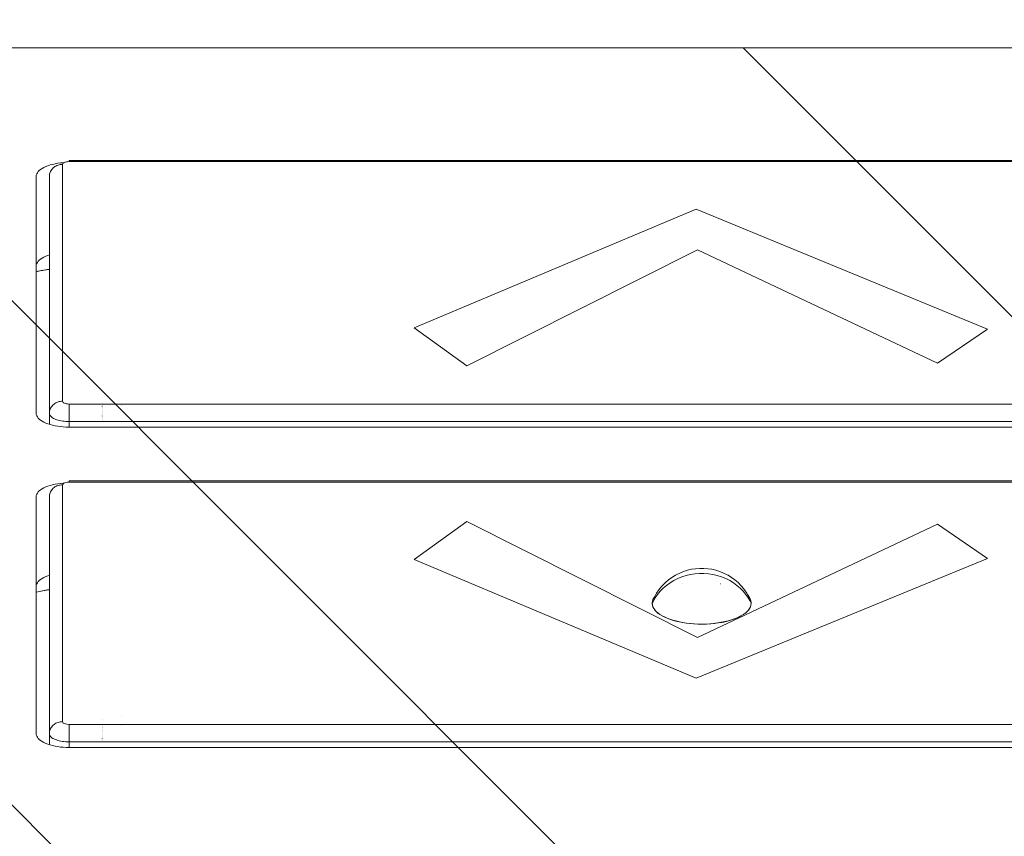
# Model space of a CAD drawing. Header units: inches. Extents: x -416 to -272, y -73 to 47.
# Tile 71 of 206: x -407.195 to -406.607, y 16.521 to 17.009. Entities that reach past the tile are written whole.
import ezdxf

# ---------------------------------------------------------------- set-up
doc = ezdxf.new("R2010")
doc.units = ezdxf.units.IN
doc.header["$LTSCALE"] = 32
doc.header["$MEASUREMENT"] = 0
doc.linetypes.add('Dash Style-1', pattern=[0.083328, 0.041656, -0.041672])
for name, color, linetype, lineweight in [('DashLineFill', 7, 'Dash Style-1', 13), ('Drawing', 7, 'Continuous', 18), ('None', 7, 'Continuous', 18), ('SolidLine', 7, 'Continuous', 15)]:
    doc.layers.add(name, color=color, linetype=linetype, lineweight=lineweight)

# ---------------------------------------------------------------- blocks, each defined once
blk = doc.blocks.new('TiMotion_Handset (2D)')
at = {"layer": 'DashLineFill', "linetype": 'Continuous', "lineweight": 13}
h = blk.add_hatch(dxfattribs=at)
h.set_pattern_fill('Steel', color=253, style=0, pattern_type=2)
h.set_pattern_definition([(45, (0, 0), (-1.61301565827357, 1.935715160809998), []), (45, (-1.0608, 1.0608), (-0.4723460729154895, 0.4167612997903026), [])])
h.paths.add_polyline_path([(-0.5650679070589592, 2.440944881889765), (-0.5636889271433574, 2.443168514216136), (-0.5621892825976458, 2.445271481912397), (-0.5605689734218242, 2.447253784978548), (-0.5588279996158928, 2.449115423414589), (-0.5569663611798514, 2.45085639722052), (-0.5549840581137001, 2.452476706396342), (-0.5528810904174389, 2.453976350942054), (-0.5506574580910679, 2.455355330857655), (-0.5483514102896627, 2.456591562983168), (-0.5460011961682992, 2.457662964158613), (-0.543606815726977, 2.458569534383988), (-0.5411682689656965, 2.459311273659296), (-0.5386855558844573, 2.459888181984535), (-0.5361586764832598, 2.460300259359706), (-0.5335876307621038, 2.460547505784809), (-0.5309724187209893, 2.460629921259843), (0.4425815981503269, 2.460629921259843), (0.4451968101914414, 2.460547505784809), (0.4477678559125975, 2.460300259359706), (0.450294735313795, 2.459888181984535), (0.4527774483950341, 2.459311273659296), (0.4552159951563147, 2.458569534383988), (0.4576103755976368, 2.457662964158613), (0.4599605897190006, 2.456591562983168), (0.4622666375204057, 2.455355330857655), (0.4644902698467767, 2.453976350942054), (0.4665932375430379, 2.452476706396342), (0.4685755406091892, 2.45085639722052), (0.4704371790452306, 2.449115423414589), (0.472178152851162, 2.447253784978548), (0.4737984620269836, 2.445271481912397), (0.4752981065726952, 2.443168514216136), (0.4766770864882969, 2.440944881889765), (0.4779133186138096, 2.43863883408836), (0.478984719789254, 2.436288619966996), (0.47989129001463, 2.433894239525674), (0.4806330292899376, 2.431455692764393), (0.4812099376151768, 2.428972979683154), (0.4816220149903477, 2.426446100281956), (0.4818692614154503, 2.423875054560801), (0.4819516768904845, 2.421259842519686), (0.4819516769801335, 1.765582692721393), (0.4825163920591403, 1.763951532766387), (0.4830058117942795, 1.762300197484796), (0.4834199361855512, 1.760628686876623), (0.4837587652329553, 1.758937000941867), (0.4840222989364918, 1.757225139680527), (0.4842105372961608, 1.755493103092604), (0.4843234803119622, 1.753740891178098), (0.484361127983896, 1.751968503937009), (0.484361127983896, -1.751965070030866), (0.4842787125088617, -1.75458028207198), (0.4840314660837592, -1.757151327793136), (0.4836193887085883, -1.759678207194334), (0.483042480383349, -1.762160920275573), (0.4823007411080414, -1.764599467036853), (0.4813941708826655, -1.766993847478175), (0.4803227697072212, -1.769344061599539), (0.4790865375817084, -1.771650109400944), (0.4777075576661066, -1.773873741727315), (0.4762079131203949, -1.775976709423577), (0.4745876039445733, -1.777959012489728), (0.4728466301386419, -1.779820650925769), (0.4709849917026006, -1.781561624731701), (0.4690026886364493, -1.783181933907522), (0.4668997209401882, -1.784681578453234), (0.4646760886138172, -1.786060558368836), (0.4623700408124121, -1.787296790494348), (0.4600198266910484, -1.788368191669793), (0.4576254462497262, -1.789274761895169), (0.4551868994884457, -1.790016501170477), (0.4527041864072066, -1.790593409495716), (0.4501773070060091, -1.791005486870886), (0.447606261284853, -1.791252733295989), (0.4449910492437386, -1.791335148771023), (-1.79051826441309, -1.791335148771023), (-1.793133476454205, -1.791252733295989), (-1.795704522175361, -1.791005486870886), (-1.798231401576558, -1.790593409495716), (-1.800714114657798, -1.790016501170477), (-1.803152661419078, -1.789274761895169), (-1.8055470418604, -1.788368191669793), (-1.807897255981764, -1.787296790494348), (-1.810203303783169, -1.786060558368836), (-1.81242693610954, -1.784681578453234), (-1.814529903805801, -1.783181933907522), (-1.816512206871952, -1.781561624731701), (-1.818373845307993, -1.779820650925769), (-1.820114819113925, -1.777959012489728), (-1.821735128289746, -1.775976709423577), (-1.823234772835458, -1.773873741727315), (-1.82461375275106, -1.771650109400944), (-1.825849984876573, -1.769344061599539), (-1.826921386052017, -1.766993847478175), (-1.827827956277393, -1.764599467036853), (-1.828569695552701, -1.762160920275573), (-1.82914660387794, -1.759678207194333), (-1.829558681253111, -1.757151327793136), (-1.829805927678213, -1.75458028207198), (-1.829888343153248, -1.751965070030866), (-1.829888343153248, 1.751968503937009), (-1.829805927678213, 1.754583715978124), (-1.829558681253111, 1.75715476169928), (-1.82914660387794, 1.759681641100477), (-1.828569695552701, 1.762164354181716), (-1.827827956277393, 1.764602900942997), (-1.826921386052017, 1.766997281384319), (-1.825849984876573, 1.769347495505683), (-1.82461375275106, 1.771653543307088), (-1.823234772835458, 1.773877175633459), (-1.821735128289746, 1.77598014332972), (-1.820114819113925, 1.777962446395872), (-1.818373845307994, 1.779824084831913), (-1.816512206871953, 1.781565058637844), (-1.814529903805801, 1.783185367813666), (-1.81242693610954, 1.784685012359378), (-1.810203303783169, 1.786063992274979), (-1.807897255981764, 1.787300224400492), (-1.8055470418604, 1.788371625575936), (-1.803152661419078, 1.789278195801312), (-1.800714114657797, 1.79001993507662), (-1.798231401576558, 1.790596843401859), (-1.795704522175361, 1.79100892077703), (-1.793133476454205, 1.791256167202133), (-1.79051826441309, 1.791338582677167), (-0.5703424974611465, 1.791338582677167), (-0.5703424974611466, 2.421259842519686), (-0.5702600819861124, 2.423875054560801), (-0.5700128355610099, 2.426446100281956), (-0.569600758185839, 2.428972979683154), (-0.5690238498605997, 2.431455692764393), (-0.5682821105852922, 2.433894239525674), (-0.5673755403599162, 2.436288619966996), (-0.5663041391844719, 2.43863883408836)])
at = {"layer": 'DashLineFill'}
blk.add_open_spline([(-0.5650679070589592, 2.440944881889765), (-0.559793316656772, 2.450080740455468), (-0.5415215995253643, 2.460629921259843), (-0.04419541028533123, 2.460629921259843), (0.4531307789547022, 2.460629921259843), (0.4714024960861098, 2.450080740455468), (0.4819516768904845, 2.431809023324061), (0.4819516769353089, 2.09342126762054), (0.4819516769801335, 1.765582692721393), (0.484361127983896, 1.759098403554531), (0.484361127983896, 1.716953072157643e-06), (0.484361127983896, -1.76251425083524), (0.473811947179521, -1.780785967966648), (0.4555402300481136, -1.791335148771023), (-0.672763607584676, -1.791335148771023), (-1.801067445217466, -1.791335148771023), (-1.819339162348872, -1.780785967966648), (-1.829888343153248, -1.76251425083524), (-1.829888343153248, 1.716953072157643e-06), (-1.829888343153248, 1.762517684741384), (-1.819339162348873, 1.780789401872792), (-1.801067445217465, 1.791338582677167), (-1.180430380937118, 1.791338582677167), (-0.5703424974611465, 1.791338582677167), (-0.5703424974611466, 2.106299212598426), (-0.5703424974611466, 2.431809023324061), (-0.5650679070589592, 2.440944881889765)], degree=2, knots=[0, 0, 0, 0.001659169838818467, 0.003318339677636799, 0.07987838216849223, 0.08153755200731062, 0.08319672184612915, 0.08485589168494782, 0.1364181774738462, 0.1364181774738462, 0.1375061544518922, 0.4048450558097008, 0.4064547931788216, 0.4080645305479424, 0.4096742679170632, 0.5802364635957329, 0.5818462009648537, 0.5834559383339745, 0.5850656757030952, 0.8524045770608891, 0.8540143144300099, 0.8556240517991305, 0.8572337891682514, 0.9503292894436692, 0.9503292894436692, 0.9983902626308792, 1, 1, 1], dxfattribs=at)
at = {"layer": 'Drawing', "color": 7, "linetype": 'Continuous'}
for p, q in [((0.484361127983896, -1.718944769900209), (0.484361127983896, 1.633858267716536)), ((0.0689907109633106, 0.4469902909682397), (0.06952023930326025, 0.4481394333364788)), ((0.06952023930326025, 0.4481394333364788), (0.07008969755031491, 0.4491761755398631)), ((0.07008969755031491, 0.4491761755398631), (0.07069483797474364, 0.4500927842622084)), ((0.07069483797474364, 0.4500927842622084), (0.07133114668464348, 0.4508824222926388)), ((0.07133114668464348, 0.4508824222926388), (0.0719938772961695, 0.4515391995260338)), ((0.0719938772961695, 0.4515391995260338), (0.07267808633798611, 0.4520582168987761)), ((0.07267808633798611, 0.4520582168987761), (0.07337867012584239, 0.4524356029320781)), ((0.07337867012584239, 0.4524356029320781), (0.07409040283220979, 0.4526685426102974)), ((0.07409040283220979, 0.4526685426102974), (0.0748733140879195, 0.4527559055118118)), ((0.2163006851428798, 0.4527559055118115), (0.0748733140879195, 0.4527559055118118)), ((0.1596222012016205, 0.4517131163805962), (0.1601975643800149, 0.4489652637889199)), ((0.1601975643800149, 0.4489652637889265), (0.1606747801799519, 0.4461147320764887)), ((0.1627785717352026, 0.4527559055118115), (0.1628439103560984, 0.4527552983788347)), ((0.1628439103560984, 0.4527552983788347), (0.1635614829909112, 0.4526685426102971)), ((0.1635614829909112, 0.4526685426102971), (0.1642732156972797, 0.4524356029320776)), ((0.1642732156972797, 0.4524356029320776), (0.164973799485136, 0.4520582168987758)), ((0.164973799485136, 0.4520582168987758), (0.1656580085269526, 0.4515391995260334)), ((0.1656580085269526, 0.4515391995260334), (0.1663207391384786, 0.4508824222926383)), ((0.1663207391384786, 0.4508824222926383), (0.1669570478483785, 0.4500927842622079)), ((0.1663307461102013, 0.4508824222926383), (0.1669570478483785, 0.4500927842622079)), ((0.1675621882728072, 0.4491761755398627), (0.1669570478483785, 0.4500927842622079)), ((0.1675621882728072, 0.4491761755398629), (0.1681316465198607, 0.4481394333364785)), ((0.1681316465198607, 0.4481394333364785), (0.1686611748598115, 0.4469902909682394)), ((0.2163006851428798, 0.4527559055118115), (0.2170835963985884, 0.4526685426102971)), ((0.2170835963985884, 0.4526685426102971), (0.2177953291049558, 0.4524356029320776)), ((0.2177953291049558, 0.4524356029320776), (0.2184959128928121, 0.4520582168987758)), ((0.2184959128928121, 0.4520582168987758), (0.2191801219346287, 0.4515391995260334)), ((0.2191801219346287, 0.4515391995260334), (0.2198428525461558, 0.4508824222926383)), ((0.2198428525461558, 0.4508824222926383), (0.2204791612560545, 0.4500927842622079)), ((0.2210843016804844, 0.4491761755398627), (0.2204791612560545, 0.4500927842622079)), ((0.2210843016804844, 0.4491761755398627), (0.2216537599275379, 0.4481394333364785)), ((0.2216537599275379, 0.4481394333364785), (0.2221832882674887, 0.4469902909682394)), ((0.2603336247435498, 0.4469902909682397), (0.2608631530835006, 0.4481394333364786)), ((0.2608631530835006, 0.4481394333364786), (0.2614326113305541, 0.4491761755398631)), ((0.2614326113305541, 0.4491761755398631), (0.262037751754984, 0.4500927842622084)), ((0.262037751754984, 0.4500927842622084), (0.2626740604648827, 0.4508824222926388)), ((0.2626740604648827, 0.4508824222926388), (0.2633367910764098, 0.4515391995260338)), ((0.2633367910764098, 0.4515391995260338), (0.2640210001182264, 0.4520582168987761)), ((0.2640210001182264, 0.4520582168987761), (0.2647215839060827, 0.4524356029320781)), ((0.2647215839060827, 0.4524356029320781), (0.2654333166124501, 0.4526685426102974)), ((0.2654333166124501, 0.4526685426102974), (0.2662162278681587, 0.4527559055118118)), ((0.4076435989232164, 0.4527559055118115), (0.2662162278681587, 0.4527559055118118)), ((0.3506999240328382, 0.4527559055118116), (0.3509651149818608, 0.4517131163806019)), ((0.3541214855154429, 0.4527559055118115), (0.3541868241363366, 0.4527552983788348)), ((0.3541868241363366, 0.4527552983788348), (0.3549043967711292, 0.4526685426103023)), ((0.3549043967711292, 0.4526685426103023), (0.3556161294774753, 0.4524356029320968)), ((0.3556161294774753, 0.4524356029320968), (0.3563167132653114, 0.452058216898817)), ((0.3563167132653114, 0.452058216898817), (0.3570009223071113, 0.4515391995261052)), ((0.3570009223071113, 0.4515391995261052), (0.3576636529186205, 0.4508824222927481)), ((0.3576636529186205, 0.4508824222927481), (0.3582999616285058, 0.450092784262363)), ((0.3576736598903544, 0.4508824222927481), (0.3582999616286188, 0.4500927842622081)), ((0.3582999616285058, 0.450092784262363), (0.3589051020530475, 0.4491761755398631)), ((0.3589051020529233, 0.4491761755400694), (0.3594745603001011, 0.4481394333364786)), ((0.359474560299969, 0.448139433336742), (0.3600040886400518, 0.4469902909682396)), ((0.4076435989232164, 0.4527559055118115), (0.4084265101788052, 0.4526685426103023)), ((0.4084265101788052, 0.4526685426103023), (0.4091382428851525, 0.4524356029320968)), ((0.4091382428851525, 0.4524356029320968), (0.4098388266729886, 0.452058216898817)), ((0.4098388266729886, 0.452058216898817), (0.4105230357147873, 0.4515391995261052)), ((0.4105230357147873, 0.4515391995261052), (0.4111857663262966, 0.4508824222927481)), ((0.4111857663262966, 0.4508824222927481), (0.4118220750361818, 0.450092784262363)), ((0.4118220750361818, 0.450092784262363), (0.4124272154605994, 0.4491761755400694)), ((0.4124272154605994, 0.4491761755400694), (0.4129966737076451, 0.448139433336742)), ((0.4129966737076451, 0.448139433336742), (0.4135262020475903, 0.4469902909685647)), ((0.06706825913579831, 0.4398841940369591), (0.06734582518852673, 0.4414523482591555)), ((0.06734582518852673, 0.4414523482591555), (0.06767954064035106, 0.4429579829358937)), ((0.06767954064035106, 0.4429579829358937), (0.06806691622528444, 0.4443898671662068)), ((0.06806691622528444, 0.4443898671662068), (0.06850506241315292, 0.4457373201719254)), ((0.06850506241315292, 0.4457373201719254), (0.0689907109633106, 0.4469902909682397)), ((0.1606747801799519, 0.4461147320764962), (0.1608320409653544, 0.4448818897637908)), ((0.1691468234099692, 0.445737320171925), (0.1686611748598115, 0.4469902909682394)), ((0.1691468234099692, 0.445737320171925), (0.1694249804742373, 0.4448818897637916)), ((0.2221832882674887, 0.4469902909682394), (0.2226689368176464, 0.445737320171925)), ((0.2226689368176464, 0.445737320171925), (0.2231070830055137, 0.4443898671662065)), ((0.2231070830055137, 0.4443898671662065), (0.2234944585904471, 0.4429579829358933)), ((0.2234944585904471, 0.4429579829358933), (0.2238281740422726, 0.4414523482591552)), ((0.2238281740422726, 0.4414523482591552), (0.224105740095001, 0.4398841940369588)), ((0.2584111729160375, 0.4398841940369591), (0.2586887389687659, 0.4414523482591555)), ((0.2586887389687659, 0.4414523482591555), (0.2590224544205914, 0.4429579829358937)), ((0.2590224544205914, 0.4429579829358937), (0.2594098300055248, 0.4443898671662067)), ((0.2594098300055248, 0.4443898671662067), (0.2598479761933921, 0.4457373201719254)), ((0.2598479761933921, 0.4457373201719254), (0.2603336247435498, 0.4469902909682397)), ((0.3600040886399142, 0.4469902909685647), (0.3604897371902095, 0.4457373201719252)), ((0.3604897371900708, 0.4457373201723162), (0.3607678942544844, 0.4448818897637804)), ((0.4135262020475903, 0.4469902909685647), (0.4140118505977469, 0.4457373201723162)), ((0.4140118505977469, 0.4457373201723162), (0.4144499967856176, 0.4443898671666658)), ((0.4148373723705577, 0.4429579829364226), (0.4144499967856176, 0.4443898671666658)), ((0.4148373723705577, 0.4429579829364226), (0.4151710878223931, 0.4414523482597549)), ((0.4154486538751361, 0.4398841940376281), (0.4151710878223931, 0.4414523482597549)), ((0.06659097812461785, 0.4349233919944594), (0.06668942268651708, 0.4366074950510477)), ((0.06668942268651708, 0.4366074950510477), (0.06684891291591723, 0.438265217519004)), ((0.06684891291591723, 0.438265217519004), (0.06706825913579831, 0.4398841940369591)), ((0.224105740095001, 0.4398841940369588), (0.2243250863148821, 0.4382652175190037)), ((0.2243250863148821, 0.4382652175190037), (0.2244845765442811, 0.4366074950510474)), ((0.2244845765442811, 0.4366074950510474), (0.2245135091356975, 0.4361125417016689)), ((0.2579338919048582, 0.4349233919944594), (0.2580323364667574, 0.4366074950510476)), ((0.2580323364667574, 0.4366074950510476), (0.2581918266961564, 0.4382652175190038)), ((0.2581918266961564, 0.4382652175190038), (0.2584111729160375, 0.4398841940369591)), ((0.4154486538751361, 0.4398841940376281), (0.4156680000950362, 0.4382652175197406)), ((0.4156680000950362, 0.4382652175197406), (0.4158274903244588, 0.4366074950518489)), ((0.4158274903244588, 0.4366074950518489), (0.4158563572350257, 0.4361136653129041)), ((0.06655405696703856, 0.4330708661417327), (0.06659097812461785, 0.4349233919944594)), ((0.06655405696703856, -0.275590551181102), (0.06655405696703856, 0.4330708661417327)), ((0.2578969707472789, 0.4330708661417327), (0.2579338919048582, 0.4349233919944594)), ((0.2578969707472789, -0.3346456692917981), (0.2578969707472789, 0.4330708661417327))]:
    blk.add_line(p, q, dxfattribs=at)
at = {"layer": 'Drawing'}
for p, q in [((0.1593472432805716, 0.4527559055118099), (0.160017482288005, 0.4497093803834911)), ((0.1593570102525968, 0.4527559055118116), (0.1596222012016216, 0.4517131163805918)), ((0.160017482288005, 0.4497093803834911), (0.160572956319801, 0.4465362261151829)), ((0.350690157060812, 0.4527559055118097), (0.3513603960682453, 0.449709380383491)), ((0.3507008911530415, 0.4527559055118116), (0.3509649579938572, 0.4517177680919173)), ((0.3515404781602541, 0.4489652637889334), (0.3509649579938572, 0.4517177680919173)), ((0.3513603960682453, 0.449709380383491), (0.3519158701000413, 0.4465362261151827)), ((0.3520176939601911, 0.4461147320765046), (0.3515400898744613, 0.4489715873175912)), ((0.07487331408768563, 0.4448818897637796), (0.06822690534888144, 0.4448818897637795)), ((0.07104956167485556, 0.4406628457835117), (0.0713437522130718, 0.4414225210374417)), ((0.0713437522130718, 0.4414225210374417), (0.07166480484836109, 0.4421186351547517)), ((0.07166480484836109, 0.4421186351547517), (0.07201027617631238, 0.4427458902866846)), ((0.07201027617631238, 0.4427458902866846), (0.07237753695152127, 0.4432995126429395)), ((0.07237753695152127, 0.4432995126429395), (0.07276379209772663, 0.4437752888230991)), ((0.07276379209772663, 0.4437752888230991), (0.07316610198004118, 0.4441695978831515)), ((0.07316610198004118, 0.4441695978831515), (0.07358140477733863, 0.444479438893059)), ((0.07358140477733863, 0.444479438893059), (0.07400653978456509, 0.4447024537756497)), ((0.07400653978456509, 0.4447024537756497), (0.07443827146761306, 0.4448369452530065)), ((0.07443827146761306, 0.4448369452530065), (0.07487331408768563, 0.4448818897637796)), ((0.0748733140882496, 0.4448818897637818), (0.0754952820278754, 0.4448519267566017)), ((0.2163006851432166, 0.4448818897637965), (0.0748733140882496, 0.4448818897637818)), ((0.0754952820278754, 0.4448519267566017), (0.07611251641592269, 0.4447622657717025)), ((0.07611251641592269, 0.4447622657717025), (0.07672031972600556, 0.4446135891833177)), ((0.07672031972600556, 0.4446135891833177), (0.0773140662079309, 0.4444070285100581)), ((0.0773140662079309, 0.4444070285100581), (0.07788923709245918, 0.4441441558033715)), ((0.07788923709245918, 0.4441441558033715), (0.07844145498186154, 0.4438269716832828)), ((0.07844145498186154, 0.4438269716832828), (0.07896651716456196, 0.4434578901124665)), ((0.07896651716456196, 0.4434578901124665), (0.0794604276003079, 0.4430397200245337)), ((0.0794604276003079, 0.4430397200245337), (0.07991942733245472, 0.4425756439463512)), ((0.07991942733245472, 0.4425756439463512), (0.08034002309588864, 0.4420691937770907)), ((0.08034002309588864, 0.4420691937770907), (0.08071901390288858, 0.4415242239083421)), ((0.08071901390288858, 0.4415242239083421), (0.08105351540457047, 0.4409448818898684)), ((0.160572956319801, 0.4465362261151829), (0.1607933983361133, 0.4448818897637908)), ((0.2169226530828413, 0.4448519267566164), (0.2163006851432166, 0.4448818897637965)), ((0.2175398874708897, 0.4447622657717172), (0.2169226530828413, 0.4448519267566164)), ((0.2181476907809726, 0.4446135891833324), (0.2175398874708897, 0.4447622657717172)), ((0.2187414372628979, 0.4444070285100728), (0.2181476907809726, 0.4446135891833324)), ((0.2193166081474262, 0.4441441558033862), (0.2187414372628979, 0.4444070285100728)), ((0.2198688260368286, 0.4438269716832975), (0.2193166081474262, 0.4441441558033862)), ((0.220393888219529, 0.4434578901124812), (0.2198688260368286, 0.4438269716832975)), ((0.220887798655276, 0.4430397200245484), (0.220393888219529, 0.4434578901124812)), ((0.2213467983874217, 0.4425756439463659), (0.220887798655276, 0.4430397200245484)), ((0.2217673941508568, 0.4420691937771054), (0.2213467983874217, 0.4425756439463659)), ((0.2221463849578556, 0.4415242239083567), (0.2217673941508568, 0.4420691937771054)), ((0.2224808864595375, 0.4409448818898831), (0.2221463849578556, 0.4415242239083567)), ((0.2662162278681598, 0.4448818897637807), (0.2595698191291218, 0.4448818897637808)), ((0.2625438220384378, 0.441070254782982), (0.2628355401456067, 0.4417605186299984)), ((0.2628355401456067, 0.4417605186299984), (0.2631503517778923, 0.4423914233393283)), ((0.2631503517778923, 0.4423914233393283), (0.2634861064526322, 0.4429586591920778)), ((0.2634861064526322, 0.4429586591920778), (0.2638405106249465, 0.4434583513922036)), ((0.2638405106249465, 0.4434583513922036), (0.2642111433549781, 0.443887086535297)), ((0.2642111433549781, 0.443887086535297), (0.2645954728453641, 0.4442419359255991)), ((0.2645954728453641, 0.4442419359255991), (0.2649908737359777, 0.4445204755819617)), ((0.2649908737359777, 0.4445204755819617), (0.2653946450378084, 0.4447208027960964)), ((0.2653946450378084, 0.4447208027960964), (0.2658040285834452, 0.4448415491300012)), ((0.2658040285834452, 0.4448415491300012), (0.2662162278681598, 0.4448818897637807)), ((0.2662162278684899, 0.4448818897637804), (0.2668381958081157, 0.4448519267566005)), ((0.4076435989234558, 0.4448818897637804), (0.2662162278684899, 0.4448818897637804)), ((0.2668381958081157, 0.4448519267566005), (0.267455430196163, 0.4447622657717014)), ((0.267455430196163, 0.4447622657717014), (0.2680632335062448, 0.4446135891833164)), ((0.2680632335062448, 0.4446135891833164), (0.2686569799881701, 0.444407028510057)), ((0.2686569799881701, 0.444407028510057), (0.2692321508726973, 0.4441441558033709)), ((0.2692321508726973, 0.4441441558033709), (0.2697843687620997, 0.4438269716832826)), ((0.2697843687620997, 0.4438269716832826), (0.2703094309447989, 0.4434578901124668)), ((0.2703094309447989, 0.4434578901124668), (0.270803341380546, 0.4430397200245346)), ((0.270803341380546, 0.4430397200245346), (0.2712623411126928, 0.442575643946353)), ((0.2712623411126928, 0.442575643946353), (0.2716829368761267, 0.4420691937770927)), ((0.2716829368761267, 0.4420691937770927), (0.2720619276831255, 0.4415242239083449)), ((0.2720619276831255, 0.4415242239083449), (0.2723964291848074, 0.4409448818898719)), ((0.3519158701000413, 0.4465362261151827), (0.3521363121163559, 0.4448818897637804)), ((0.3520172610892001, 0.4461218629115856), (0.3521754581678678, 0.4448818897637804)), ((0.4082655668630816, 0.4448519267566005), (0.4076435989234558, 0.4448818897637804)), ((0.4088828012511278, 0.4447622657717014), (0.4082655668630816, 0.4448519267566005)), ((0.4094906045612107, 0.4446135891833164), (0.4088828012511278, 0.4447622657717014)), ((0.410084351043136, 0.444407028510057), (0.4094906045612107, 0.4446135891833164)), ((0.4106595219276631, 0.4441441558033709), (0.410084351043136, 0.444407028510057)), ((0.4112117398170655, 0.4438269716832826), (0.4106595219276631, 0.4441441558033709)), ((0.4117368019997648, 0.4434578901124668), (0.4112117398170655, 0.4438269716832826)), ((0.4122307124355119, 0.4430397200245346), (0.4117368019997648, 0.4434578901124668)), ((0.4126897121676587, 0.442575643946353), (0.4122307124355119, 0.4430397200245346)), ((0.4131103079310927, 0.4420691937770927), (0.4126897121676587, 0.442575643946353)), ((0.4134892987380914, 0.4415242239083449), (0.4131103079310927, 0.4420691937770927)), ((0.4138238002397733, 0.4409448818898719), (0.4134892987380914, 0.4415242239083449)), ((0.06995759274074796, 0.4351218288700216), (0.07005184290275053, 0.4361277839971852)), ((0.07005184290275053, 0.4361277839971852), (0.07018278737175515, 0.4371104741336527)), ((0.07018278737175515, 0.4371104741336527), (0.07034942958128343, 0.4380624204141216)), ((0.07034942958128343, 0.4380624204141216), (0.07055050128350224, 0.4389763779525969)), ((0.07055050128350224, 0.4389763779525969), (0.07078447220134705, 0.4398453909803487)), ((0.07078447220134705, 0.4398453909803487), (0.07104956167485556, 0.4406628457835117)), ((0.08060627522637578, 0.4353211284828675), (0.08045027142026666, 0.4345015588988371)), ((0.08089329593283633, 0.4361124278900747), (0.08060627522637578, 0.4353211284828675)), ((0.08119312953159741, 0.4365630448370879), (0.08089329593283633, 0.4361124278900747)), ((0.08105351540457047, 0.4409448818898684), (0.08134098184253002, 0.4403355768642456)), ((0.08160243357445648, 0.4368841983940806), (0.08119312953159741, 0.4365630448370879)), ((0.08134098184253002, 0.4403355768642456), (0.08157922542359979, 0.4397009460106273)), ((0.08157922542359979, 0.4397009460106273), (0.08176643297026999, 0.4390458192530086)), ((0.08200959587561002, 0.4370078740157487), (0.08160243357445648, 0.4368841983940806)), ((0.08176643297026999, 0.4390458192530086), (0.08190117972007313, 0.4383751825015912)), ((0.08190117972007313, 0.4383751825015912), (0.08198244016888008, 0.4376941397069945)), ((0.08198244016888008, 0.4376941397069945), (0.08200959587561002, 0.4370078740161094)), ((0.2234369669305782, 0.4370078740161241), (0.08200959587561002, 0.4370078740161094)), ((0.2227683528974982, 0.4403355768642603), (0.2224808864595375, 0.4409448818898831)), ((0.2230065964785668, 0.439700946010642), (0.2227683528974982, 0.4403355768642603)), ((0.223193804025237, 0.4390458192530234), (0.2230065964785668, 0.439700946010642)), ((0.2233285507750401, 0.4383751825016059), (0.223193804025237, 0.4390458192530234)), ((0.2234098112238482, 0.4376941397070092), (0.2233285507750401, 0.4383751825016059)), ((0.2234369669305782, 0.4370078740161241), (0.2234098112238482, 0.4376941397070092)), ((0.2241182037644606, 0.4366684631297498), (0.2234369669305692, 0.4370078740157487)), ((0.224446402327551, 0.436256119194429), (0.2241182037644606, 0.4366684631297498)), ((0.2246986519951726, 0.4357164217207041), (0.224446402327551, 0.436256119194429)), ((0.224898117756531, 0.4350000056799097), (0.2246986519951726, 0.4357164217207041)), ((0.2612927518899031, 0.4350148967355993), (0.2613774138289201, 0.4359703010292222)), ((0.2613774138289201, 0.4359703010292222), (0.2614951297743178, 0.4369058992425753)), ((0.2614951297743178, 0.4369058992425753), (0.261645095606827, 0.437815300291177)), ((0.261645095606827, 0.437815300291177), (0.2618262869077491, 0.4386922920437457)), ((0.2618262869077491, 0.4386922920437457), (0.262037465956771, 0.4395308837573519)), ((0.262037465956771, 0.4395308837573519), (0.2622771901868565, 0.4403253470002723)), ((0.2622771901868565, 0.4403253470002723), (0.2625438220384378, 0.441070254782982)), ((0.2719631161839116, 0.4353741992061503), (0.2718250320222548, 0.4347166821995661)), ((0.2721477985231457, 0.4359214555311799), (0.2719631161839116, 0.4353741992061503)), ((0.2723790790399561, 0.4363584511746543), (0.2721477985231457, 0.4359214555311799)), ((0.2726569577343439, 0.4366851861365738), (0.2723790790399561, 0.4363584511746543)), ((0.2723964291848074, 0.4409448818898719), (0.2726838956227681, 0.4403355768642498)), ((0.2729814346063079, 0.4369016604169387), (0.2726569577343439, 0.4366851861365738)), ((0.2726838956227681, 0.4403355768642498), (0.2729221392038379, 0.4397009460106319)), ((0.2729221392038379, 0.4397009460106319), (0.2731093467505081, 0.439045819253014)), ((0.2733525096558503, 0.4370078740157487), (0.2729814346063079, 0.4369016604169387)), ((0.2731093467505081, 0.439045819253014), (0.2732440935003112, 0.4383751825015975)), ((0.2732440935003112, 0.4383751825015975), (0.2733253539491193, 0.4376941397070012)), ((0.2733253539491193, 0.4376941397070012), (0.2733525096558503, 0.4370078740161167)), ((0.4147798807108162, 0.4370078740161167), (0.2733525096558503, 0.4370078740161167)), ((0.414111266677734, 0.4403355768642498), (0.4138238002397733, 0.4409448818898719)), ((0.4143495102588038, 0.4397009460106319), (0.414111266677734, 0.4403355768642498)), ((0.414536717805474, 0.439045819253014), (0.4143495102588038, 0.4397009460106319)), ((0.4146714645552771, 0.4383751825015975), (0.414536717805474, 0.439045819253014)), ((0.4147527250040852, 0.4376941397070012), (0.4146714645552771, 0.4383751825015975)), ((0.4147798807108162, 0.4370078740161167), (0.4147527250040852, 0.4376941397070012)), ((0.4151456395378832, 0.4368890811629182), (0.4147798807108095, 0.4370078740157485)), ((0.4154663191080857, 0.4366636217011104), (0.4151456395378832, 0.4368890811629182)), ((0.4157419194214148, 0.4363314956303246), (0.4154663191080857, 0.4366636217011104)), ((0.4159724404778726, 0.4358927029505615), (0.4157419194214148, 0.4363314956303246)), ((0.4161578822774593, 0.4353472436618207), (0.4159724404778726, 0.4358927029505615)), ((0.4162982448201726, 0.4346951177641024), (0.4161578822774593, 0.4353472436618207)), ((0.06988175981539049, 0.4330708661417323), (0.06655405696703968, 0.4330708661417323)), ((0.06988175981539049, 0.4330708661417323), (0.06990075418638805, 0.4341002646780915)), ((0.06988175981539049, 0.4330708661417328), (0.06988175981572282, -0.275590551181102)), ((0.08034574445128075, 0.4330708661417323), (0.06988175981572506, 0.4330708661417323)), ((0.06990075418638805, 0.4341002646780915), (0.06995759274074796, 0.4351218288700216)), ((0.08045027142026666, 0.4345015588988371), (0.08034574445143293, 0.4330708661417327)), ((0.08034574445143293, 0.4330708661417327), (0.08034574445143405, -0.2755905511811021)), ((0.2226963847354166, 0.4330708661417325), (0.2226468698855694, 0.4330708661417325)), ((0.225042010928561, 0.4340283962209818), (0.224898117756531, 0.4350000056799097)), ((0.2251008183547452, 0.4330708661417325), (0.225042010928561, 0.4340283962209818)), ((0.2251008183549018, 0.4330708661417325), (0.2251008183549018, -0.3346456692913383)), ((0.2258385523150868, 0.4330708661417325), (0.2251008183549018, 0.4330708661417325)), ((0.2258385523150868, -0.3346456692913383), (0.2258385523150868, 0.4330708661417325)), ((0.2612246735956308, 0.4330708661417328), (0.2578969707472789, 0.4330708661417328)), ((0.2612246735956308, 0.4330708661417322), (0.2612417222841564, 0.4340462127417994)), ((0.2612246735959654, 0.433070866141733), (0.2612246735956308, -0.334645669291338)), ((0.2716886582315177, 0.433070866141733), (0.2612246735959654, 0.433070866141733)), ((0.2612417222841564, 0.4340462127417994), (0.2612927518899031, 0.4350148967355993)), ((0.2717335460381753, 0.4339489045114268), (0.2716886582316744, 0.4330708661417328)), ((0.2716886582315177, 0.433070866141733), (0.2716886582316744, -0.3346456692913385)), ((0.2718250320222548, 0.4347166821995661), (0.2717335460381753, 0.4339489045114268)), ((0.4163935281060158, 0.4339363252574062), (0.4162982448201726, 0.4346951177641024)), ((0.4164437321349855, 0.4330708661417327), (0.4163935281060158, 0.4339363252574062)), ((0.4164437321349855, 0.4330708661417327), (0.4164437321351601, -0.275590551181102)), ((0.4171814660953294, 0.4330708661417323), (0.4164437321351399, 0.4330708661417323)), ((0.4171814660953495, -0.275590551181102), (0.4171814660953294, 0.4330708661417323)), ((0.07051639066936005, 0.4133858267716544), (0.07049876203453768, 0.4133858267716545)), ((0.07117151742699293, 0.4133858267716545), (0.07115331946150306, 0.4133858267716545)), ((0.07184215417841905, 0.4133858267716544), (0.07182352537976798, 0.4133858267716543)), ((0.07252319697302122, 0.4133858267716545), (0.07250427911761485, 0.4133858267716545)), ((0.07320946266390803, 0.4133858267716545), (0.07319039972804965, 0.4133858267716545)), ((0.0738957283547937, 0.4133858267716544), (0.07387666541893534, 0.4133858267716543)), ((0.0745767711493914, 0.4133858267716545), (0.07455785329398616, 0.4133858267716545)), ((0.07524740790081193, 0.4133858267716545), (0.07522877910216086, 0.4133858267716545)), ((0.07590253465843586, 0.4133858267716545), (0.07588433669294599, 0.4133858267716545)), ((0.07653716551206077, 0.4133858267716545), (0.0765195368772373, 0.4133858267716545)), ((0.07714647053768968, 0.4133858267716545), (0.07712954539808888, 0.4133858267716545)), ((0.07772581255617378, 0.4133858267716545), (0.07770971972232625, 0.4133858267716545)), ((0.07827078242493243, 0.4133858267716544), (0.0782556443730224, 0.4133858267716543)), ((0.07877723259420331, 0.4133858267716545), (0.07876316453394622, 0.4133858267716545)), ((0.0792413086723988, 0.4133858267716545), (0.07922841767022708, 0.4133858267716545)), ((0.07965947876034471, 0.4133858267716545), (0.07964786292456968, 0.4133858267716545)), ((0.08002856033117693, 0.4133858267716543), (0.08001830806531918, 0.4133858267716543)), ((0.0834638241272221, 0.4133858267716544), (0.08342056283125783, 0.4133858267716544)), ((0.2618593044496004, 0.4133858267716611), (0.2618430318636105, 0.4133858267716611)), ((0.2625144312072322, 0.4133858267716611), (0.2624976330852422, 0.4133858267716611)), ((0.2631850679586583, 0.4133858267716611), (0.2631678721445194, 0.4133858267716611)), ((0.2638661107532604, 0.413385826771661), (0.2638486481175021, 0.413385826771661)), ((0.2645523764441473, 0.4133858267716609), (0.2645347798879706, 0.4133858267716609)), ((0.2652386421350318, 0.4133858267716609), (0.2652210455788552, 0.4133858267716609)), ((0.2659196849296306, 0.4133858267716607), (0.2659022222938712, 0.4133858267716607)), ((0.2665903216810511, 0.4133858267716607), (0.2665731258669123, 0.4133858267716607)), ((0.267245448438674, 0.4133858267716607), (0.267228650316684, 0.4133858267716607)), ((0.2678800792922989, 0.4133858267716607), (0.2678638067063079, 0.4133858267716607)), ((0.2684893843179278, 0.4133858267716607), (0.2684737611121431, 0.4133858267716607)), ((0.2690687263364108, 0.4133858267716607), (0.2690538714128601, 0.4133858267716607)), ((0.2696136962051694, 0.4133858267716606), (0.2695997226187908, 0.4133858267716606)), ((0.2701201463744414, 0.4133858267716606), (0.2701071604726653, 0.4133858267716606)), ((0.2705842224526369, 0.4133858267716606), (0.2705723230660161, 0.4133858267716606)), ((0.2710023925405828, 0.4133858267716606), (0.2709916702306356, 0.4133858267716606)), ((0.07965947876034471, 0.4015748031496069), (0.0796408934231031, 0.4015748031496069)), ((0.08002856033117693, 0.4015748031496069), (0.08001215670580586, 0.4015748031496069)), ((0.08034574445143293, 0.4015748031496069), (0.08033164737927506, 0.4015748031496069)), ((0.08528331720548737, 0.4015748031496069), (0.08526545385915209, 0.4015748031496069)), ((0.2705842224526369, 0.4015748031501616), (0.2705651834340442, 0.4015748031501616)), ((0.2710023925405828, 0.4015748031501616), (0.270985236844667, 0.4015748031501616)), ((0.2713714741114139, 0.4015748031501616), (0.2713563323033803, 0.4015748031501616)), ((0.2716886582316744, 0.4015748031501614), (0.2716756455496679, 0.4015748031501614)), ((0.1475126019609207, 0.08208521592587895), (0.1483874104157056, 0.08293174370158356)), ((0.1487122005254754, 0.08311237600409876), (0.1477884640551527, 0.08228084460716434)), ((0.1483874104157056, 0.08293174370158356), (0.149293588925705, 0.0836083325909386)), ((0.1496719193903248, 0.08377113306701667), (0.1487122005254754, 0.08311237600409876)), ((0.149293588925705, 0.0836083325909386), (0.150244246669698, 0.08412134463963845)), ((0.1506625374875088, 0.0842506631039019), (0.1496719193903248, 0.08377113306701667)), ((0.150244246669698, 0.08412134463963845), (0.1512544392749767, 0.0844676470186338)), ((0.1516769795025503, 0.08454428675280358), (0.1506625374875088, 0.0842506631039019)), ((0.1512544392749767, 0.0844676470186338), (0.1523420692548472, 0.08463408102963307)), ((0.1527232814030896, 0.08464566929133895), (0.1516769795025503, 0.08454428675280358)), ((0.1523420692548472, 0.08463408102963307), (0.1527232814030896, 0.08464566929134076)), ((0.1527232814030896, 0.08464566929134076), (0.1537916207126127, 0.08454798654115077)), ((0.1527232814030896, 0.08464566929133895), (0.1536738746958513, 0.08418644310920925)), ((0.1541130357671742, 0.08446327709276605), (0.1527232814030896, 0.08464566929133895)), ((0.155853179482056, 0.08295645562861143), (0.1536738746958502, 0.08418644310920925)), ((0.1537916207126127, 0.08454798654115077), (0.1548891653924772, 0.08423153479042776)), ((0.1551599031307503, 0.08407724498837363), (0.1541130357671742, 0.08446327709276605)), ((0.1548891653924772, 0.08423153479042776), (0.1559037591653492, 0.08372542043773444)), ((0.1553131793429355, 0.0839881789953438), (0.1551599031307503, 0.08407724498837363)), ((0.155775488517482, 0.08377223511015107), (0.1551599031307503, 0.08407724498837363)), ((0.1579237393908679, 0.08255977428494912), (0.155775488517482, 0.08377223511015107)), ((0.1579306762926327, 0.08152800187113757), (0.155853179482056, 0.08295645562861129)), ((0.1560747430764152, 0.08360333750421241), (0.1559037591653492, 0.08372542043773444)), ((0.1579237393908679, 0.08255977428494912), (0.1587874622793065, 0.08206657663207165)), ((0.1433846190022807, 0.07469296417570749), (0.144198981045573, 0.07669807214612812)), ((0.1445050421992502, 0.07734466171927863), (0.1438360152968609, 0.07584604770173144)), ((0.144198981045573, 0.07669807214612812), (0.1449633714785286, 0.0783025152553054)), ((0.145261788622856, 0.07880868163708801), (0.1445050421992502, 0.07734466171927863)), ((0.1449633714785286, 0.0783025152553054), (0.1458102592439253, 0.07980427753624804)), ((0.1460616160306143, 0.08012334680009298), (0.145261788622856, 0.07880868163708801)), ((0.1458102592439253, 0.07980427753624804), (0.1466572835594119, 0.08105224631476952)), ((0.1469042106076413, 0.0812826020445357), (0.1460616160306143, 0.08012334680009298)), ((0.1466572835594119, 0.08105224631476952), (0.1475126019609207, 0.08208521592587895)), ((0.1477884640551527, 0.08228084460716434), (0.1469042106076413, 0.0812826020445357)), ((0.1598915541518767, 0.07991126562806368), (0.1579306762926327, 0.08152800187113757)), ((0.1607985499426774, 0.08068378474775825), (0.1587874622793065, 0.08206657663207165)), ((0.1598915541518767, 0.07991126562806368), (0.1617218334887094, 0.07811777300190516)), ((0.1626967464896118, 0.07911872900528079), (0.1607985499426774, 0.08068378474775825)), ((0.1617218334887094, 0.07811777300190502), (0.1634084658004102, 0.07616031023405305)), ((0.1626967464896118, 0.07911872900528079), (0.1633381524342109, 0.07850817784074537)), ((0.1633381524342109, 0.07850817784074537), (0.1650648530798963, 0.07681618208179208)), ((0.1666560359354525, 0.07496949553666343), (0.1650648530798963, 0.07681618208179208)), ((0.1416057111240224, 0.06867448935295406), (0.1421010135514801, 0.07068699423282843)), ((0.1421010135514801, 0.07068699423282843), (0.1426885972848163, 0.07268577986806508)), ((0.1426400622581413, 0.07239420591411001), (0.1421313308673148, 0.07049210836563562)), ((0.1431966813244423, 0.07415505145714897), (0.1426400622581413, 0.07239420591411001)), ((0.1426885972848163, 0.07268577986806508), (0.1433846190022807, 0.07469296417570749)), ((0.1438360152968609, 0.07584604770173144), (0.1431966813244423, 0.07415505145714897)), ((0.1649394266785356, 0.07405283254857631), (0.1634084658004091, 0.07616031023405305)), ((0.1649394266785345, 0.07405283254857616), (0.1663038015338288, 0.07181036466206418)), ((0.1674918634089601, 0.06944889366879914), (0.1663038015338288, 0.07181036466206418)), ((0.1681003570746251, 0.07298128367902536), (0.1666560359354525, 0.07496949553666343)), ((0.1693875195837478, 0.07086572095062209), (0.1681003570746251, 0.07298128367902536)), ((0.1693875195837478, 0.07086572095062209), (0.1696724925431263, 0.07034226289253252)), ((0.1408516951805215, 0.06450823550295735), (0.1411915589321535, 0.06662406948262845)), ((0.1412507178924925, 0.06633224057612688), (0.1408836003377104, 0.06412591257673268)), ((0.1411915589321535, 0.06662406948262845), (0.1416057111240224, 0.06867448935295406)), ((0.1416683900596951, 0.06846416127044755), (0.1412507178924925, 0.06633224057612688)), ((0.1417673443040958, 0.06889763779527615), (0.1416606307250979, 0.06889763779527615)), ((0.1421313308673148, 0.07049210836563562), (0.1416683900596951, 0.06846416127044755)), ((0.1642549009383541, 0.06660737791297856), (0.1642674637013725, 0.06653152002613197)), ((0.1684951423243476, 0.06698525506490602), (0.1674918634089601, 0.06944889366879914)), ((0.1693064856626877, 0.06443701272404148), (0.1684951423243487, 0.06698525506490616)), ((0.1707560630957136, 0.0681884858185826), (0.1696724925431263, 0.07034226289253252)), ((0.1716711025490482, 0.06594152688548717), (0.1707560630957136, 0.0681884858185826)), ((0.1724110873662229, 0.06361740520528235), (0.1716711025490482, 0.06594152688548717)), ((0.1403718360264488, 0.05963310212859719), (0.1402670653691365, 0.05741310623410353)), ((0.1402711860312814, 0.05739519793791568), (0.1403876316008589, 0.05994242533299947)), ((0.1405823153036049, 0.06187909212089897), (0.1403718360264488, 0.05963310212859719)), ((0.1403876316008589, 0.05994242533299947), (0.1405832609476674, 0.06229444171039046)), ((0.1408836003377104, 0.06412591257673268), (0.1405823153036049, 0.06187909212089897)), ((0.1405832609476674, 0.06229444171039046), (0.1408516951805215, 0.06450823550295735)), ((0.1693064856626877, 0.06443701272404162), (0.169920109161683, 0.06182233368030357)), ((0.1703316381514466, 0.05915985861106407), (0.169920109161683, 0.06182233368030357)), ((0.1705381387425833, 0.05646856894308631), (0.1703316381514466, 0.05915985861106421)), ((0.1729707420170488, 0.06123269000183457), (0.1724110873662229, 0.06361740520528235)), ((0.1733460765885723, 0.05880438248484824), (0.1729707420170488, 0.06123269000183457)), ((0.1402670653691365, 0.05741310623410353), (0.140244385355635, 0.05508816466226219)), ((0.140244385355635, 0.05508816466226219), (0.1402616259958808, 0.05354498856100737)), ((0.140245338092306, 0.05491315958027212), (0.1402711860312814, 0.05739519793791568)), ((0.140245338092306, 0.05491315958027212), (0.1402968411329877, 0.05257562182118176)), ((0.1703316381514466, 0.05107636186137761), (0.1705381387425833, 0.05376765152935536)), ((0.1705381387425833, 0.05646856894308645), (0.1705639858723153, 0.05511811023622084)), ((0.1705381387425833, 0.05376765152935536), (0.1705639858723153, 0.05511811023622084)), ((0.1735344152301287, 0.05634979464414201), (0.1733460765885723, 0.05880438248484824)), ((0.1733460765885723, 0.05143183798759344), (0.1735344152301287, 0.05388642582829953)), ((0.1735344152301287, 0.05388642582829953), (0.1735344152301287, 0.05634979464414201)), ((0.1402768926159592, 0.05248313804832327), (0.1402843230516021, 0.05233791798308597)), ((0.1402971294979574, 0.05256253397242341), (0.1403049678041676, 0.05220678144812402)), ((0.1404434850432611, 0.04971606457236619), (0.1403049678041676, 0.05220678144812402)), ((0.1404050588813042, 0.05020098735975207), (0.1406045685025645, 0.04815166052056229)), ((0.1406533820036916, 0.04739322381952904), (0.1404434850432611, 0.04971606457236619)), ((0.1406045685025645, 0.04815166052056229), (0.1409367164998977, 0.04575685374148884)), ((0.1409316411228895, 0.04519892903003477), (0.1406533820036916, 0.04739322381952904)), ((0.1693064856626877, 0.04579920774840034), (0.169920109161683, 0.04841388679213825)), ((0.1703316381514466, 0.05107636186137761), (0.1699201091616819, 0.04841388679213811)), ((0.1724110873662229, 0.04661881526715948), (0.1729707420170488, 0.04900353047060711)), ((0.1729707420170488, 0.04900353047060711), (0.1733460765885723, 0.05143183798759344)), ((0.1412792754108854, 0.04309980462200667), (0.1409316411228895, 0.04519892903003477)), ((0.1409367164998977, 0.04575685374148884), (0.1413203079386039, 0.04352227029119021)), ((0.1417013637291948, 0.04106652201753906), (0.1412792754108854, 0.04309980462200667)), ((0.1413203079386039, 0.04352227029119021), (0.1417568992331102, 0.04135989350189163)), ((0.1417568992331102, 0.04135989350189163), (0.1422406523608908, 0.03931056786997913)), ((0.1642723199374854, 0.04371995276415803), (0.1642576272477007, 0.04362848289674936)), ((0.1642591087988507, 0.04362004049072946), (0.1643136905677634, 0.04390397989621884)), ((0.1674918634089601, 0.04078732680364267), (0.1684951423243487, 0.04325096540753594)), ((0.1693064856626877, 0.04579920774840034), (0.1684951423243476, 0.0432509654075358)), ((0.1696724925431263, 0.03989395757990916), (0.1707560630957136, 0.04204773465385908)), ((0.1707560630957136, 0.04204773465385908), (0.1716711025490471, 0.0442946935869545)), ((0.1716711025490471, 0.0442946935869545), (0.1724110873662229, 0.04661881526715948)), ((0.1422075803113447, 0.0390723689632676), (0.1417013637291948, 0.04106652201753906)), ((0.14281160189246, 0.03709731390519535), (0.1422075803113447, 0.0390723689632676)), ((0.1422406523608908, 0.03931056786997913), (0.1427714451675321, 0.0374006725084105)), ((0.1427714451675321, 0.0374006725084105), (0.1433511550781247, 0.03564423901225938)), ((0.1434568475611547, 0.03531603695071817), (0.14281160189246, 0.03709731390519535)), ((0.1433511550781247, 0.03564423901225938), (0.1440047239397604, 0.03399225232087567)), ((0.1442824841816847, 0.033380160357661), (0.1434568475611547, 0.03531603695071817)), ((0.1634084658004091, 0.03407591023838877), (0.1649394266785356, 0.03618338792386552)), ((0.1649394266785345, 0.03618338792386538), (0.1663038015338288, 0.03842585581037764)), ((0.1674918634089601, 0.04078732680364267), (0.1663038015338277, 0.0384258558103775)), ((0.1681003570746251, 0.03725493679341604), (0.1666560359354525, 0.03526672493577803)), ((0.1681003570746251, 0.03725493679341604), (0.1693875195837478, 0.03937049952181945)), ((0.1693875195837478, 0.03937049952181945), (0.1696724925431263, 0.03989395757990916)), ((0.1440047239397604, 0.03399225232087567), (0.1447883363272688, 0.03231530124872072)), ((0.1442824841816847, 0.033380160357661), (0.1444085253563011, 0.03312810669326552)), ((0.1447883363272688, 0.03231530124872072), (0.1455594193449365, 0.03091072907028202)), ((0.1448192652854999, 0.03230672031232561), (0.1451234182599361, 0.03169848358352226)), ((0.1459651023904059, 0.03027023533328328), (0.1451234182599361, 0.03169848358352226)), ((0.1458658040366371, 0.03043873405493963), (0.14614223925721, 0.0300128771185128)), ((0.1468167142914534, 0.0290580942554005), (0.1459651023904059, 0.03027023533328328)), ((0.1579306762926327, 0.02870821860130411), (0.1598915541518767, 0.03032495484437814)), ((0.1587874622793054, 0.0281696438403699), (0.1607985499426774, 0.02955243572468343)), ((0.1598915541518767, 0.03032495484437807), (0.1617218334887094, 0.03211844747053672)), ((0.1607985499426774, 0.02955243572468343), (0.1626967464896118, 0.03111749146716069)), ((0.1634084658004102, 0.03407591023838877), (0.1617218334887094, 0.03211844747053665)), ((0.1633381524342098, 0.03172804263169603), (0.1626967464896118, 0.03111749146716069)), ((0.1633381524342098, 0.03172804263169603), (0.1650648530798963, 0.03342003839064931)), ((0.1650648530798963, 0.03342003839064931), (0.1666560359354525, 0.03526672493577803)), ((0.1465961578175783, 0.02937202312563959), (0.147216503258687, 0.02857602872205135)), ((0.1476885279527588, 0.02803637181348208), (0.1468167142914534, 0.0290580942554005)), ((0.147216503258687, 0.02857602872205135), (0.1481959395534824, 0.02756279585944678)), ((0.1485924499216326, 0.02718935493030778), (0.1476885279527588, 0.02803637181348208)), ((0.1481959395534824, 0.02756279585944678), (0.1492114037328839, 0.0267560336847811)), ((0.1495428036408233, 0.02651080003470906), (0.1485924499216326, 0.02718935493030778)), ((0.1492114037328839, 0.0267560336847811), (0.1502550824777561, 0.02615897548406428)), ((0.1505573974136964, 0.02600468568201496), (0.1495428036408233, 0.02651080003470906)), ((0.1502550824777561, 0.02615897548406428), (0.1513203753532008, 0.0257729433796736)), ((0.1516549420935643, 0.02568823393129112), (0.1505573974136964, 0.02600468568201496)), ((0.1513203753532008, 0.0257729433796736), (0.1527232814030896, 0.0255905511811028)), ((0.1527232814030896, 0.0255905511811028), (0.1516549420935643, 0.02568823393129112)), ((0.1527232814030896, 0.0255905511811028), (0.1536738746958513, 0.0260497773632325)), ((0.1527232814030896, 0.0255905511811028), (0.1537617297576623, 0.02569193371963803)), ((0.153104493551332, 0.02560213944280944), (0.1527232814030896, 0.0255905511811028)), ((0.1541921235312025, 0.02576857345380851), (0.153104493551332, 0.02560213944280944)), ((0.1536738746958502, 0.02604977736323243), (0.155853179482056, 0.02727976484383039)), ((0.1537617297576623, 0.02569193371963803), (0.1547598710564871, 0.02598555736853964)), ((0.1552023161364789, 0.026114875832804), (0.1541921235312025, 0.02576857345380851)), ((0.1557754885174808, 0.02646398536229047), (0.1547598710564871, 0.02598555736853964)), ((0.1547598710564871, 0.02598555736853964), (0.1549821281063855, 0.02609498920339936)), ((0.1561529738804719, 0.02662788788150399), (0.1552023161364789, 0.026114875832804)), ((0.1557754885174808, 0.02646398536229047), (0.1579237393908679, 0.02767644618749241)), ((0.1579306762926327, 0.02870821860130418), (0.155853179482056, 0.02727976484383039)), ((0.1564226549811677, 0.02682924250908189), (0.1561529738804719, 0.02662788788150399)), ((0.1579237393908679, 0.02767644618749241), (0.1587874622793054, 0.0281696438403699))]:
    blk.add_line(p, q, dxfattribs=at)
at = {"layer": 'SolidLine', "flags": 128}
for points in [[(0.1787482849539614, 0.226887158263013), (0.2015829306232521, 0.195391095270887), (0.1322915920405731, 0.0575958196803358), (0.2000081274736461, -0.08571126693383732), (0.1795356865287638, -0.115632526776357), (0.1078821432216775, 0.05838322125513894)], [(0.3172765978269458, 0.226887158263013), (0.2944419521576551, 0.195391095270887), (0.3637332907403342, 0.0575958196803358), (0.2960167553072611, -0.08571126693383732), (0.3164891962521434, -0.115632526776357), (0.3881427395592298, 0.05838322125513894)]]:
    blk.add_lwpolyline(points, close=True, dxfattribs=at)
blk = doc.blocks.new('Group-99')
at = {"layer": 'None', "color": 7, "rotation": 270}
blk.add_blockref('TiMotion_Handset (2D)', (62.99212598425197, -30), dxfattribs=at)
blk = doc.blocks.new('SL Credenza Desk (2D)-2')
at = {"layer": 'None'}
blk.add_blockref('Group-99', (0, 0), dxfattribs=at)
at = {"layer": 'Drawing', "color": 0, "flags": 1}
for tag in ['Tag', 'Catalog', 'Option1', 'Option2', 'Option3', 'Option4', 'Option5', 'Option6', 'Option7', 'Option8', 'Option9', 'Option10', 'Option11', 'Option12', 'Custom', 'FinishGroup', 'Discount', 'Item2', 'Item3', 'Item6', 'Item9', 'Item10', 'Item12', 'Item13', 'Item16', 'Item19', 'Item20', 'Item21', 'Item22', 'Item23', 'Item24', 'Item25', 'Item8', 'Item18', 'Item1', 'Item4', 'Item5', 'Item7', 'Item11', 'Item14', 'Item15', 'Item17']:
    blk.add_attdef(tag, (-56.28870742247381, 1.485347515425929), '', height=0.007086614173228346, dxfattribs=at)
blk = doc.blocks.new('Group-100')
at = {"layer": 'Drawing', "rotation": 180}
blk.add_blockref('SL Credenza Desk (2D)-2', (15.71916659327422, 1.485347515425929), dxfattribs=at)
at = {"layer": 'Drawing', "color": 0, "flags": 1}
for tag in ['Tag', 'Catalog', 'Option1', 'Option2', 'Option3', 'Option4', 'Option5', 'Option6', 'Option7', 'Option8', 'Option9', 'Option10', 'Option11', 'Option12', 'Custom', 'FinishGroup', 'Discount', 'Item2', 'Item3', 'Item6', 'Item9', 'Item10', 'Item12', 'Item13', 'Item16', 'Item19', 'Item20', 'Item21', 'Item22', 'Item23', 'Item24', 'Item25', 'Item8', 'Item18', 'Item1', 'Item4', 'Item5', 'Item7', 'Item11', 'Item14', 'Item15', 'Item17']:
    blk.add_attdef(tag, (-56.28870742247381, 1.485347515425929), '', height=0.007086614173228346, dxfattribs=at)

msp = doc.modelspace()

# ---------------------------------------------------------------- block references
at = {"layer": 'Drawing', "color": 7}
msp.add_blockref('Group-100', (-359.4593240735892, -14.97747349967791), dxfattribs=at)

doc.saveas('drawing.dxf')
